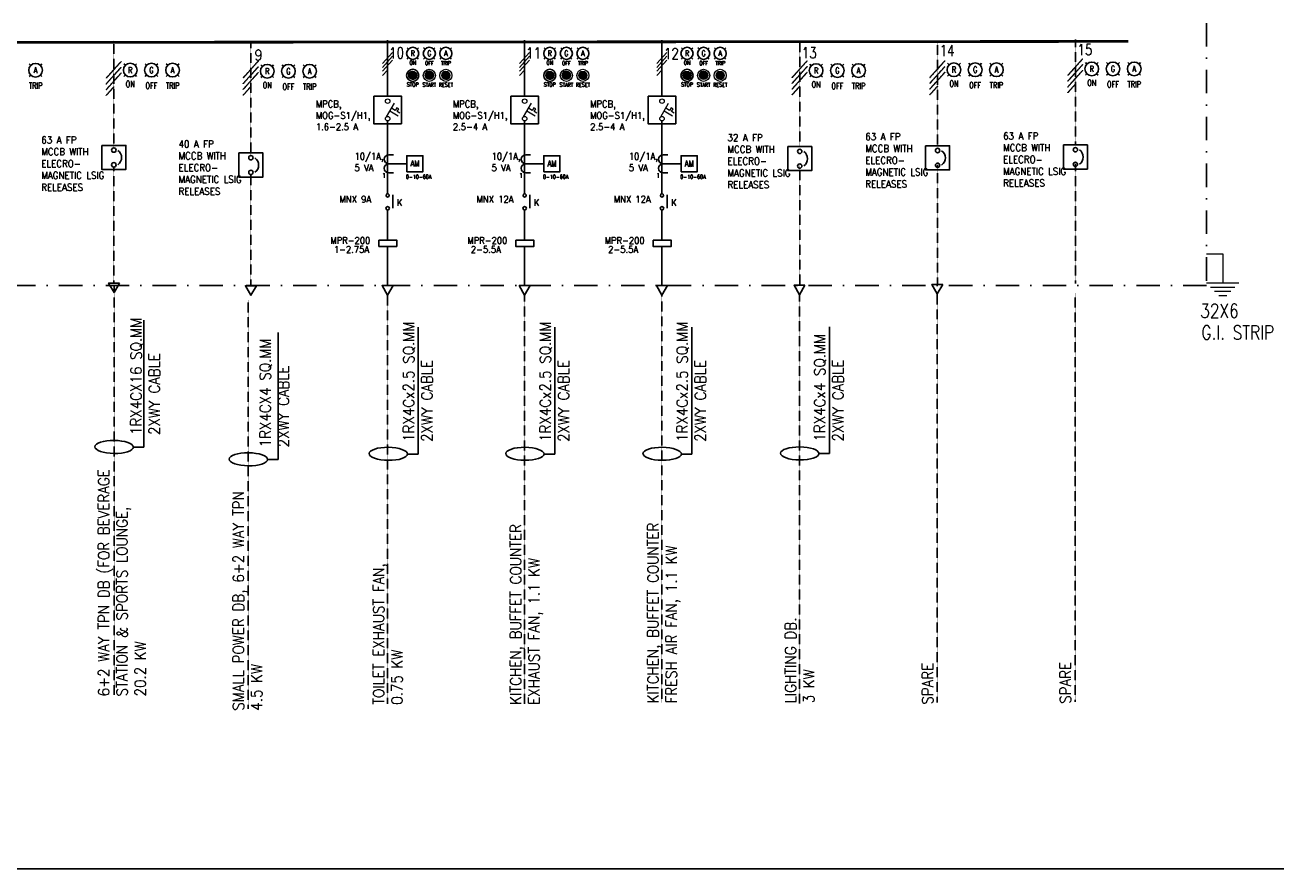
# Model space of a CAD drawing. Header units: millimetres. Extents: x 30872 to 314831, y -99829 to -24277.
# Tile 3 of 13: x 64219 to 90906, y -98480 to -80460. Entities that reach past the tile are written whole.
import ezdxf
from ezdxf.enums import TextEntityAlignment as Align

# ---------------------------------------------------------------- set-up
doc = ezdxf.new("R2010")
doc.units = ezdxf.units.MM
doc.linetypes.add('DASHDOT', pattern=[1, 0.5, -0.25, 0, -0.25])
doc.linetypes.add('HIDDEN', pattern=[0.375, 0.25, -0.125])
for name, color, linetype in [('11KV', 1, 'Continuous'), ('FUTURE', 5, 'Continuous'), ('MCC', 7, 'Continuous'), ('SLD', 7, 'Continuous'), ('TEXT', 7, 'Continuous')]:
    doc.layers.add(name, color=color, linetype=linetype)
for name, color, linetype, lineweight in [('Electrical', 30, 'Continuous', 9), ('MEP LEGEND', 7, 'Continuous', 0), ('METERING PANEL', 7, 'Continuous', 0)]:
    doc.layers.add(name, color=color, linetype=linetype, lineweight=lineweight)
doc.styles.add('1$0$ROMANS', font='ROMANS.shx', dxfattribs={"height": 2})
doc.styles.add('A', font='SIMPLEX.shx', dxfattribs={"width": 0.9, "height": 2})
doc.styles.add('ROMANS', font='romans.shx')

msp = doc.modelspace()

# ---------------------------------------------------------------- hatches: boundary and pattern name
at = {"layer": 'Electrical'}
h = msp.add_hatch(dxfattribs=at)
h.set_pattern_fill('ANSI31', color=1, scale=0.331936)
h.set_pattern_definition([(45, (72495.00182, -81568.089262), (-0.029339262, 0.029339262), [])])
h.paths.add_polyline_path([(72583.2, -81535.8, 1), (72410.4, -81535.8, 1)])
h = msp.add_hatch(dxfattribs=at)
h.set_pattern_fill('ANSI31', color=3, scale=0.331936)
h.set_pattern_definition([(45, (72852.163206, -81560.2384), (-0.029339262, 0.029339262), [])])
h.paths.add_polyline_path([(72940.3, -81527.9, 1), (72767.6, -81527.9, 1)])
h = msp.add_hatch(dxfattribs=at)
h.set_pattern_fill('ANSI31', color=2, scale=0.331936)
h.set_pattern_definition([(45, (73203.43237, -81568.089262), (-0.029339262, 0.029339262), [])])
h.paths.add_polyline_path([(73291.6, -81535.8, 1), (73118.9, -81535.8, 1)])
h = msp.add_hatch(dxfattribs=at)
h.set_pattern_fill('ANSI31', color=1, scale=0.331936)
h.set_pattern_definition([(45, (75420.388773, -81568.22872), (-0.029339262, 0.029339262), [])])
h.paths.add_polyline_path([(75508.6, -81535.9, 1), (75335.8, -81535.9, 1)])
h = msp.add_hatch(dxfattribs=at)
h.set_pattern_fill('ANSI31', color=3, scale=0.331936)
h.set_pattern_definition([(45, (75777.550157, -81560.37786), (-0.029339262, 0.029339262), [])])
h.paths.add_polyline_path([(75865.7, -81528.1, 1), (75693, -81528.1, 1)])
h = msp.add_hatch(dxfattribs=at)
h.set_pattern_fill('ANSI31', color=2, scale=0.331936)
h.set_pattern_definition([(45, (76128.819322, -81568.22872), (-0.029339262, 0.029339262), [])])
h.paths.add_polyline_path([(76217, -81535.9, 1), (76044.2, -81535.9, 1)])
h = msp.add_hatch(dxfattribs=at)
h.set_pattern_fill('ANSI31', color=1, scale=0.331936)
h.set_pattern_definition([(45, (78351.4632, -81568.22872), (-0.029339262, 0.029339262), [])])
h.paths.add_polyline_path([(78439.6, -81535.9, 1), (78266.9, -81535.9, 1)])
h = msp.add_hatch(dxfattribs=at)
h.set_pattern_fill('ANSI31', color=3, scale=0.331936)
h.set_pattern_definition([(45, (78708.624584, -81560.37786), (-0.029339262, 0.029339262), [])])
h.paths.add_polyline_path([(78796.8, -81528.1, 1), (78624.1, -81528.1, 1)])
h = msp.add_hatch(dxfattribs=at)
h.set_pattern_fill('ANSI31', color=2, scale=0.331936)
h.set_pattern_definition([(45, (79059.89375, -81568.22872), (-0.029339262, 0.029339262), [])])
h.paths.add_polyline_path([(79148.1, -81535.9, 1), (78975.3, -81535.9, 1)])

# ---------------------------------------------------------------- linework, layer by layer
at = {"color": 4}
for p, q in [((71961.2, -85189.2), (71961.2, -86019)), ((74886.6, -85189.3), (74886.6, -86019.1)), ((77817.6, -85189.3), (77817.6, -86019.1))]:
    msp.add_line(p, q, dxfattribs=at)
msp.add_lwpolyline([(30872, -28603.9), (102609.1, -28603.9), (102609.1, -98479.5), (30872, -98479.5)], close=True)
at = {"lineweight": 0}
for centre in [(71961.2, -82087.7), (74886.6, -82087.9), (77817.6, -82087.9), (71961.2, -82459.6), (74886.6, -82459.7), (77817.6, -82459.7)]:
    msp.add_circle(centre, 47.8, dxfattribs=at)
at = {"layer": '11KV', "color": 141}
for p, q in [((72064.7, -81046.3), (71851.4, -81284.1)), ((74990.1, -81046.4), (74776.8, -81284.3)), ((77921.1, -81046.4), (77707.8, -81284.3)), ((72064.7, -81127.6), (71851.4, -81365.5)), ((72064.7, -81208.9), (71851.4, -81446.8)), ((74990.1, -81127.7), (74776.8, -81365.6)), ((74990.1, -81209.1), (74776.8, -81447)), ((77921.1, -81127.7), (77707.8, -81365.6)), ((77921.1, -81209.1), (77707.8, -81447)), ((71961.2, -81421.6), (71854.5, -81540.6)), ((74886.6, -81421.8), (74779.9, -81540.7)), ((77817.6, -81421.8), (77711, -81540.7))]:
    msp.add_line(p, q, dxfattribs=at)
at = {"layer": '11KV'}
for centre in [(72496.8, -81066), (72851, -81066), (73205.2, -81066), (75422.2, -81066.1), (75776.4, -81066.1), (76130.6, -81066.1), (78353.3, -81066.1), (78707.5, -81066.1), (79061.7, -81066.1), (72496.8, -81535.8), (75422.2, -81535.9), (78353.3, -81535.9)]:
    msp.add_circle(centre, 129.3, dxfattribs=at)
at = {"layer": 'Electrical', "color": 1, "ltscale": 75}
for p, q in [((72405.4, -80974.5), (72376.1, -80945.3)), ((72588.2, -80974.5), (72617.5, -80945.3)), ((72759.6, -80974.5), (72730.3, -80945.3)), ((72942.5, -80974.5), (72971.7, -80945.3)), ((73113.8, -80974.5), (73084.5, -80945.3)), ((73296.7, -80974.5), (73325.9, -80945.3)), ((75330.8, -80974.7), (75301.5, -80945.4)), ((75513.6, -80974.7), (75542.9, -80945.4)), ((75685, -80974.7), (75655.7, -80945.4)), ((75867.8, -80974.7), (75897.1, -80945.4)), ((76039.2, -80974.7), (76009.9, -80945.4)), ((76222.1, -80974.7), (76251.3, -80945.4)), ((78261.8, -80974.7), (78232.6, -80945.4)), ((78444.7, -80974.7), (78474, -80945.4)), ((78616.1, -80974.7), (78586.8, -80945.4)), ((78798.9, -80974.7), (78828.2, -80945.4)), ((78970.3, -80974.7), (78941, -80945.4)), ((79153.1, -80974.7), (79182.4, -80945.4)), ((72376.1, -81186.7), (72405.4, -81157.4)), ((72617.5, -81186.7), (72588.2, -81157.4)), ((72730.3, -81186.7), (72759.6, -81157.4)), ((72971.7, -81186.7), (72942.5, -81157.4)), ((73084.5, -81186.7), (73113.8, -81157.4)), ((73325.9, -81186.7), (73296.7, -81157.4)), ((75301.5, -81186.8), (75330.8, -81157.5)), ((75542.9, -81186.8), (75513.6, -81157.5)), ((75655.7, -81186.8), (75685, -81157.5)), ((75897.1, -81186.8), (75867.8, -81157.5)), ((76009.9, -81186.8), (76039.2, -81157.5)), ((76251.3, -81186.8), (76222.1, -81157.5)), ((78232.6, -81186.8), (78261.8, -81157.5)), ((78474, -81186.8), (78444.7, -81157.5)), ((78586.8, -81186.8), (78616.1, -81157.5)), ((78828.2, -81186.8), (78798.9, -81157.5)), ((78941, -81186.8), (78970.3, -81157.5)), ((79182.4, -81186.8), (79153.1, -81157.5))]:
    msp.add_line(p, q, dxfattribs=at)
at = {"layer": 'Electrical', "color": 2}
for centre, radius in [((72496.8, -81535.8), 86.4), ((73205.2, -81535.8), 129.3), ((73205.2, -81535.8), 86.4), ((75422.2, -81535.9), 86.4), ((76130.6, -81535.9), 129.3), ((76130.6, -81535.9), 86.4), ((78353.3, -81535.9), 86.4), ((79061.7, -81535.9), 129.3), ((79061.7, -81535.9), 86.4)]:
    msp.add_circle(centre, radius, dxfattribs=at)
at = {"layer": 'Electrical', "color": 3}
for centre, radius in [((72851, -81535.8), 129.3), ((72851, -81535.8), 86.4), ((75776.4, -81535.9), 129.3), ((75776.4, -81535.9), 86.4), ((78707.5, -81535.9), 129.3), ((78707.5, -81535.9), 86.4)]:
    msp.add_circle(centre, radius, dxfattribs=at)
at = {"layer": 'MCC', "color": 4}
for p, q in [((71961.2, -80787.4), (71961.2, -81976.7)), ((74886.6, -80787.5), (74886.6, -81976.8)), ((77817.6, -80787.5), (77817.6, -81976.8)), ((71961.2, -82507.4), (71961.2, -84064.5)), ((74886.6, -82507.5), (74886.6, -84064.6)), ((77817.6, -82507.5), (77817.6, -84064.6)), ((71986.5, -83228.8), (72083.3, -83228.8)), ((74911.9, -83229), (75008.7, -83229)), ((77843, -83229), (77939.8, -83229)), ((71986.5, -83422.4), (72370, -83422.4)), ((74911.9, -83422.5), (75295.4, -83422.5)), ((77843, -83422.5), (78226.5, -83422.5)), ((71986.5, -83616), (72083.3, -83616)), ((74911.9, -83616.1), (75008.7, -83616.1)), ((77843, -83616.1), (77939.8, -83616.1)), ((72074.4, -84374.2), (72074.4, -84089.3)), ((74999.8, -84374.3), (74999.8, -84089.4)), ((77930.8, -84374.3), (77930.8, -84089.4)), ((71961.2, -84411.1), (71961.2, -85051.6)), ((74886.6, -84411.2), (74886.6, -85051.8)), ((77817.6, -84411.2), (77817.6, -85051.8))]:
    msp.add_line(p, q, dxfattribs=at)
at = {"layer": 'MCC', "color": 4, "linetype": 'HIDDEN'}
for p, q in [((66272, -81239.6), (65950.7, -81598)), ((66272, -81362.2), (65950.7, -81720.5)), ((69197.4, -81232.6), (68876.1, -81590.9)), ((69197.4, -81355.1), (68876.1, -81713.4)), ((80916, -81226.9), (80594.7, -81585.2)), ((80916, -81349.4), (80594.7, -81707.7)), ((83858.4, -81224.3), (83537.2, -81582.6)), ((83858.4, -81346.8), (83537.2, -81705.2)), ((86800.9, -81182), (86479.6, -81540.3)), ((86800.9, -81304.5), (86479.6, -81662.8)), ((66272, -81484.7), (65950.7, -81843)), ((69197.4, -81477.6), (68876.1, -81836)), ((80916, -81471.9), (80594.7, -81830.3)), ((83858.4, -81469.4), (83537.2, -81827.7)), ((86800.9, -81427), (86479.6, -81785.4)), ((66116.1, -81781.1), (65950.7, -81965.6)), ((69041.5, -81774), (68876.1, -81958.5)), ((80760.1, -81768.4), (80594.7, -81952.8)), ((83702.5, -81765.8), (83537.2, -81950.2)), ((86645, -81723.4), (86479.6, -81907.9))]:
    msp.add_line(p, q, dxfattribs=at)
at = {"layer": 'MCC', "color": 4}
for points in [[(71666, -81976.7), (72256.3, -81976.7), (72256.3, -82566.9), (71666, -82566.9)], [(74591.4, -81976.8), (75181.7, -81976.8), (75181.7, -82567.1), (74591.4, -82567.1)], [(77522.5, -81976.8), (78112.8, -81976.8), (78112.8, -82567.1), (77522.5, -82567.1)], [(72370, -83593.3), (72714.4, -83593.3), (72714.4, -83251.6), (72370, -83251.6)], [(75295.4, -83593.5), (75639.8, -83593.5), (75639.8, -83251.7), (75295.4, -83251.7)], [(78226.5, -83593.5), (78570.8, -83593.5), (78570.8, -83251.7), (78226.5, -83251.7)], [(71774.5, -85051.6), (72155.5, -85051.6), (72155.5, -85189.2), (71774.5, -85189.2)], [(74699.9, -85051.8), (75080.9, -85051.8), (75080.9, -85189.3), (74699.9, -85189.3)], [(77630.9, -85051.8), (78012, -85051.8), (78012, -85189.3), (77630.9, -85189.3)]]:
    msp.add_lwpolyline(points, close=True, dxfattribs=at)
for centre, radius in [((71961.2, -84098.9), 34.4), ((74886.6, -84099), 34.4), ((77817.6, -84099), 34.4), ((71961.2, -84374.2), 36.9), ((74886.6, -84374.3), 36.9), ((77817.6, -84374.3), 36.9)]:
    msp.add_circle(centre, radius, dxfattribs=at)
for centre in [(71986.5, -83325.6), (74911.9, -83325.8), (77843, -83325.8), (71986.5, -83519.2), (74911.9, -83519.3), (77843, -83519.3)]:
    msp.add_arc(centre, 96.8, 90, 270, dxfattribs=at)
at = {"layer": 'MEP LEGEND', "color": 3}
for p, q in [((89446.1, -85346.3), (89790.4, -85346.6)), ((89790.4, -85346.6), (89790, -85962.5)), ((89445.6, -85962.3), (90134.4, -85962.8)), ((89531.5, -86054.1), (90048.1, -86054.5)), ((89617.5, -86145.9), (89961.8, -86146.2)), ((89703.4, -86237.7), (89875.5, -86237.9))]:
    msp.add_line(p, q, dxfattribs=at)
at = {"layer": 'METERING PANEL'}
for points in [[(71937.3, -82418.2), (72104.5, -82128.7)], [(74862.7, -82418.4), (75029.8, -82128.8)], [(77793.7, -82418.4), (77960.9, -82128.8)], [(72008.9, -82294.1), (72186.8, -82396.8)], [(72220.1, -82339.2), (72166.3, -82308.2), (72199.6, -82250.6), (72158.2, -82226.7), (72124.9, -82284.3), (72042.2, -82236.5)], [(74934.3, -82294.3), (75112.2, -82397)], [(75145.5, -82339.4), (75091.7, -82308.3), (75124.9, -82250.7), (75083.6, -82226.8), (75050.3, -82284.4), (74967.6, -82236.7)], [(77865.4, -82294.3), (78043.3, -82397)], [(78076.6, -82339.4), (78022.8, -82308.3), (78056, -82250.7), (78014.7, -82226.8), (77981.4, -82284.4), (77898.7, -82236.7)]]:
    msp.add_lwpolyline(points, dxfattribs=at)
at = {"layer": 'SLD', "color": 4, "linetype": 'HIDDEN'}
for p, q in [((66116.1, -80798.9), (66116.1, -83085.1)), ((69041.5, -80822.3), (69041.5, -83244.5)), ((80760.1, -80807.2), (80760.1, -83056)), ((83702.5, -80789.5), (83702.5, -83038.3)), ((86645, -80771.7), (86645, -83020.5)), ((66116.1, -83492.2), (66116.1, -85969.9)), ((80760.1, -83463.1), (80760.1, -86016.8)), ((83702.5, -83445.4), (83702.5, -85999.1)), ((86645, -83427.7), (86645, -85981.3)), ((69041.5, -83651.6), (69041.5, -86028.3)), ((66121.8, -86033.9), (66121.8, -94760.2)), ((77817.6, -86195.8), (77817.6, -94922.1)), ((71961.2, -86226.7), (71961.2, -94953)), ((74886.6, -86226.8), (74886.6, -94953.2)), ((80754.5, -86219.3), (80754.5, -94945.7))]:
    msp.add_line(p, q, dxfattribs=at)
at = {"layer": 'SLD', "color": 1, "ltscale": 75}
for p, q in [((64342.3, -81322.8), (64309.2, -81289.7)), ((64548.9, -81322.8), (64581.9, -81289.7)), ((66362.3, -81320.9), (66329.3, -81287.8)), ((66568.9, -81320.9), (66602, -81287.8)), ((66815, -81320.9), (66781.9, -81287.8)), ((67021.6, -81320.9), (67054.7, -81287.8)), ((67267.7, -81320.9), (67234.6, -81287.8)), ((67474.3, -81320.9), (67507.3, -81287.8)), ((69287.7, -81344.3), (69254.6, -81311.3)), ((69494.3, -81344.3), (69527.4, -81311.3)), ((69740.4, -81344.3), (69707.3, -81311.3)), ((69947, -81344.3), (69980, -81311.3)), ((70193, -81344.3), (70160, -81311.3)), ((70399.6, -81344.3), (70432.7, -81311.3)), ((81006.3, -81329.2), (80973.3, -81296.1)), ((81212.9, -81329.2), (81246, -81296.1)), ((81459, -81329.2), (81425.9, -81296.1)), ((81665.6, -81329.2), (81698.7, -81296.1)), ((81911.7, -81329.2), (81878.6, -81296.1)), ((82118.3, -81329.2), (82151.3, -81296.1)), ((83948.8, -81311.5), (83915.7, -81278.4)), ((84155.4, -81311.5), (84188.4, -81278.4)), ((84401.4, -81311.5), (84368.4, -81278.4)), ((84608, -81311.5), (84641.1, -81278.4)), ((84854.1, -81311.5), (84821, -81278.4)), ((85060.7, -81311.5), (85093.8, -81278.4)), ((86891.2, -81293.7), (86858.1, -81260.7)), ((87097.8, -81293.7), (87130.9, -81260.7)), ((87343.9, -81293.7), (87310.8, -81260.7)), ((87550.5, -81293.7), (87583.5, -81260.7)), ((87796.6, -81293.7), (87763.5, -81260.7)), ((88003.2, -81293.7), (88036.2, -81260.7)), ((64309.2, -81562.5), (64342.3, -81529.4)), ((64581.9, -81562.5), (64548.9, -81529.4)), ((66329.3, -81560.6), (66362.3, -81527.5)), ((66602, -81560.6), (66568.9, -81527.5)), ((66781.9, -81560.6), (66815, -81527.5)), ((67054.7, -81560.6), (67021.6, -81527.5)), ((67234.6, -81560.6), (67267.7, -81527.5)), ((67507.3, -81560.6), (67474.3, -81527.5)), ((69254.6, -81584), (69287.7, -81550.9)), ((69527.4, -81584), (69494.3, -81550.9)), ((69707.3, -81584), (69740.4, -81550.9)), ((69980, -81584), (69947, -81550.9)), ((70160, -81584), (70193, -81550.9)), ((70432.7, -81584), (70399.6, -81550.9)), ((73208, -81629.2), (73241, -81596.1)), ((80973.3, -81568.9), (81006.3, -81535.8)), ((81246, -81568.9), (81212.9, -81535.8)), ((81425.9, -81568.9), (81459, -81535.8)), ((81698.7, -81568.9), (81665.6, -81535.8)), ((81878.6, -81568.9), (81911.7, -81535.8)), ((82151.3, -81568.9), (82118.3, -81535.8)), ((83915.7, -81551.1), (83948.8, -81518.1)), ((84188.4, -81551.1), (84155.4, -81518.1)), ((84368.4, -81551.1), (84401.4, -81518.1)), ((84641.1, -81551.1), (84608, -81518.1)), ((84821, -81551.1), (84854.1, -81518.1)), ((85093.8, -81551.1), (85060.7, -81518.1)), ((86858.1, -81533.4), (86891.2, -81500.3)), ((87130.9, -81533.4), (87097.8, -81500.3)), ((87310.8, -81533.4), (87343.9, -81500.3)), ((87583.5, -81533.4), (87550.5, -81500.3)), ((87763.5, -81533.4), (87796.6, -81500.3)), ((88036.2, -81533.4), (88003.2, -81500.3))]:
    msp.add_line(p, q, dxfattribs=at)
at = {"layer": 'SLD', "linetype": 'HIDDEN'}
for p, q in [((86639.4, -86183.9), (86639.4, -94910.2)), ((68983, -86331.9), (68983, -95058.3)), ((83696.9, -86201.6), (83696.9, -94927.9))]:
    msp.add_line(p, q, dxfattribs=at)
at = {"layer": 'SLD', "color": 9}
for p, q in [((66757.6, -89472.9), (66757.6, -86764.2)), ((72611.4, -89619.7), (72611.4, -86911)), ((75528.1, -89619.6), (75528.1, -86910.9)), ((78459.1, -89619.6), (78459.1, -86910.9)), ((81396, -89612.1), (81396, -86903.4)), ((69624.5, -89735.9), (69624.5, -87027.2)), ((66532.3, -89472.9), (66757.6, -89472.9)), ((72386.1, -89619.7), (72611.4, -89619.7)), ((75302.8, -89619.6), (75528.1, -89619.6)), ((78233.9, -89619.6), (78459.1, -89619.6)), ((81170.7, -89612.1), (81396, -89612.1)), ((69399.3, -89735.9), (69624.5, -89735.9))]:
    msp.add_line(p, q, dxfattribs=at)
at = {"layer": 'SLD', "linetype": 'DASHDOT', "ltscale": 1000}
msp.add_lwpolyline([(41082.1, -76418.4), (89446.1, -76418.4), (89446.1, -86025.4), (41082.1, -86025.4)], close=True, dxfattribs=at)
at = {"layer": 'SLD', "color": 4, "const_width": 58.4}
msp.add_lwpolyline([(87774.5, -80810.5), (41845.3, -80850.5)], dxfattribs=at)
at = {"layer": 'SLD', "color": 4}
for points in [[(65859, -83029.9), (66373.2, -83029.9), (66373.2, -83544.1), (65859, -83544.1)], [(68784.4, -83191.7), (69298.6, -83191.7), (69298.6, -83705.9), (68784.4, -83705.9)], [(80503, -83056), (81017.2, -83056), (81017.2, -83570.2), (80503, -83570.2)], [(83445.4, -83038.3), (83959.6, -83038.3), (83959.6, -83552.5), (83445.4, -83552.5)], [(86387.9, -83020.5), (86902.1, -83020.5), (86902.1, -83534.7), (86387.9, -83534.7)]]:
    msp.add_lwpolyline(points, close=True, dxfattribs=at)
at = {"layer": 'SLD'}
for points in [[(66238.6, -85969.9), (66004.9, -85969.9), (66121.8, -86172.3)], [(69158.3, -86028.3), (68924.6, -86028.3), (69041.5, -86230.7)], [(72078, -86024.3), (71844.3, -86024.3), (71961.2, -86226.7)], [(75003.4, -86024.4), (74769.7, -86024.4), (74886.6, -86226.8)], [(77934.5, -86024.4), (77700.8, -86024.4), (77817.6, -86226.8)], [(80871.3, -86016.8), (80637.5, -86016.8), (80754.4, -86219.2)], [(83813.7, -85999.1), (83580, -85999.1), (83696.8, -86201.5)]]:
    msp.add_lwpolyline(points, close=True, dxfattribs=at)
for centre, radius in [((64445.6, -81426.1), 146.1), ((66465.6, -81424.2), 146.1), ((66918.3, -81424.2), 146.1), ((67371, -81424.2), 146.1), ((69391, -81447.6), 146.1), ((69843.7, -81447.6), 146.1), ((70296.3, -81447.6), 146.1), ((81109.6, -81432.5), 146.1), ((81562.3, -81432.5), 146.1), ((82015, -81432.5), 146.1), ((84052.1, -81414.8), 146.1), ((84504.7, -81414.8), 146.1), ((84957.4, -81414.8), 146.1), ((86994.5, -81397), 146.1), ((87447.2, -81397), 146.1), ((87899.9, -81397), 146.1), ((66116.1, -83131.8), 46.7), ((69041.5, -83293.6), 46.7), ((80760.1, -83157.9), 46.7), ((83702.5, -83140.1), 46.7), ((86645, -83122.4), 46.7), ((66116.1, -83445.5), 46.7), ((80760.1, -83471.5), 46.7), ((83702.5, -83453.8), 46.7), ((86645, -83436.1), 46.7), ((69041.5, -83607.2), 46.7)]:
    msp.add_circle(centre, radius, dxfattribs=at)
for centre in [(66095.8, -83289.5), (80739.8, -83315.5), (83682.2, -83297.8), (86624.7, -83280.1), (69021.2, -83451.2)]:
    msp.add_arc(centre, 186.6, 305.02422, 54.97578, dxfattribs=at)
at = {"layer": 'SLD', "color": 9}
for centre in [(66121.8, -89468.6), (68988.7, -89731.7), (71975.6, -89615.5), (74892.2, -89615.3), (77823.3, -89615.3), (80760.2, -89607.8)]:
    msp.add_ellipse(centre, major_axis=(410.5, -4.3), ratio=0.3387376, dxfattribs=at)

# ---------------------------------------------------------------- texts
at = {"color": 7, "style": 'A', "width": 0.7}
for s, height, p in [('R', 116.4, (72496.8, -81066)), ('G', 116.4, (72851, -81066)), ('A', 116.4, (73205.2, -81066)), ('R', 116.4, (75422.2, -81066.1)), ('G', 116.4, (75776.4, -81066.1)), ('A', 116.4, (76130.6, -81066.1)), ('R', 116.4, (78353.3, -81066.1)), ('G', 116.4, (78707.5, -81066.1)), ('A', 116.4, (79061.7, -81066.1)), ('ON', 87.28, (72496.8, -81264.3)), ('OFF', 87.28, (72851, -81274.7)), ('TRIP', 87.28, (73205.2, -81274.7)), ('ON', 87.28, (75422.2, -81264.5)), ('OFF', 87.28, (75776.4, -81274.8)), ('TRIP', 87.28, (76130.6, -81274.8)), ('ON', 87.28, (78353.3, -81264.5)), ('OFF', 87.28, (78707.5, -81274.8)), ('TRIP', 87.28, (79061.7, -81274.8)), ('STOP', 87.28, (72496.8, -81731.2)), ('START', 87.28, (72851, -81736.3)), ('RESET', 87.28, (73205.2, -81736.3)), ('STOP', 87.28, (75422.2, -81731.3)), ('START', 87.28, (75776.4, -81736.4)), ('RESET', 87.28, (76130.6, -81736.4)), ('STOP', 87.28, (78353.3, -81731.3)), ('START', 87.28, (78707.5, -81736.4)), ('RESET', 87.28, (79061.7, -81736.4)), ('0-10-60A', 87.28, (72623.9, -83701.2)), ('0-10-60A', 87.28, (75549.3, -83701.4)), ('0-10-60A', 87.28, (78480.4, -83701.4))]:
    msp.add_text(s, height=height, dxfattribs=at).set_placement(p, align=Align.MIDDLE)
at = {"layer": 'FUTURE', "color": 7, "lineweight": 13, "style": 'ROMANS', "width": 0.8}
for p in [(72543.7, -83484.8), (75469, -83485), (78400.1, -83485)]:
    msp.add_text('AM', height=133.13, dxfattribs=at).set_placement(p, align=Align.CENTER)
at = {"layer": 'MEP LEGEND', "color": 230, "linetype": 'Continuous', "lineweight": 13, "style": '1$0$ROMANS', "width": 0.8}
for s, p in [('32X6', (89308.7, -86711.5)), ('G.I. STRIP', (89334.2, -87177.5))]:
    msp.add_text(s, height=300, dxfattribs=at).set_placement(p)
at = {"layer": 'SLD', "color": 7, "linetype": 'Continuous', "ltscale": 5, "style": 'A', "width": 0.8}
for s, height, p in [('9', 233.7, (69124.9, -81217.5)), ('10', 233.74, (71991.4, -81172.1)), ('11', 233.74, (74916.8, -81174.8)), ('12', 233.74, (77859.2, -81188.4)), ('13', 233.74, (80801.7, -81170.7)), ('14', 233.74, (83744.1, -81122.1)), ('15', 233.74, (86686.6, -81104.4))]:
    msp.add_text(s, height=height, dxfattribs=at).set_placement(p)
at = {"layer": 'SLD', "color": 7, "style": 'A', "width": 0.7}
for s, height, p in [('A', 131.5, (64445.6, -81426.1)), ('R', 131.5, (66465.6, -81424.2)), ('G', 131.5, (66918.3, -81424.2)), ('A', 131.5, (67371, -81424.2)), ('R', 131.5, (69391, -81447.6)), ('G', 131.5, (69843.7, -81447.6)), ('A', 131.5, (70296.3, -81447.6)), ('R', 131.5, (81109.6, -81432.5)), ('G', 131.5, (81562.3, -81432.5)), ('A', 131.5, (82015, -81432.5)), ('R', 131.5, (84052.1, -81414.8)), ('G', 131.5, (84504.7, -81414.8)), ('A', 131.5, (84957.4, -81414.8)), ('R', 131.5, (86994.5, -81397)), ('G', 131.5, (87447.2, -81397)), ('A', 131.5, (87899.9, -81397)), ('ON', 131.48, (66465.6, -81721.5)), ('ON', 131.48, (69391, -81744.9)), ('ON', 131.48, (81109.6, -81729.7)), ('ON', 131.48, (84052.1, -81712)), ('OFF', 131.48, (84504.7, -81745.1)), ('ON', 131.48, (86994.5, -81694.3)), ('OFF', 131.48, (87447.2, -81727.4)), ('TRIP', 131.48, (87899.9, -81727.4)), ('TRIP', 131.48, (64445.6, -81756.4)), ('OFF', 131.48, (66918.3, -81754.6)), ('TRIP', 131.48, (67371, -81754.6)), ('OFF', 131.48, (69843.7, -81778)), ('TRIP', 131.48, (70296.3, -81778)), ('OFF', 131.48, (81562.3, -81762.8)), ('TRIP', 131.48, (82015, -81762.8)), ('TRIP', 131.48, (84957.4, -81745.1))]:
    msp.add_text(s, height=height, dxfattribs=at).set_placement(p, align=Align.MIDDLE)
at = {"layer": 'SLD', "color": 7, "char_height": 151.198, "width": 1826.62, "attachment_point": 1, "style": 'A'}
for s, insert in [('63 A FP \\PMCCB WITH ELECRO-\\PMAGNETIC LSIG RELEASES', (64566.5, -82839.6)), ('40 A FP \\PMCCB WITH ELECRO-\\PMAGNETIC LSIG RELEASES', (67497.6, -82925.7)), ('32 A FP \\PMCCB WITH ELECRO-\\PMAGNETIC LSIG RELEASES', (79216.2, -82787.5)), ('63 A FP \\PMCCB WITH ELECRO-\\PMAGNETIC LSIG RELEASES', (82158.7, -82769.7)), ('63 A FP \\PMCCB WITH ELECRO-\\PMAGNETIC LSIG RELEASES', (85101.1, -82752))]:
    msp.add_mtext(s, dxfattribs=dict(at, insert=insert))
at = {"layer": 'SLD', "color": 7, "attachment_point": 1, "rotation": 90, "style": 'A'}
for s, insert, char_height, width in [('\\A1;1RX4CX16 SQ.MM 2XWY CABLE', (66474.1, -89212.6), 233.736, 3429.524), ('\\A1;1RX4Cx2.5 SQ.MM 2XWY CABLE', (72293.8, -89359.4), 233.736, 3239.378), ('\\A1;1RX4Cx2.5 SQ.MM 2XWY CABLE', (75210.5, -89359.3), 233.736, 3239.378), ('\\A1;1RX4Cx2.5 SQ.MM 2XWY CABLE', (78132.7, -89359.4), 233.736, 3239.378), ('\\A1;1RX4CX4 SQ.MM 2XWY CABLE', (69231.4, -89475.6), 233.736, 3239.378), ('\\A1;1RX4Cx4 SQ.MM 2XWY CABLE', (81069.6, -89351.9), 233.736, 3239.378), ('6+2 WAY TPN DB (FOR BEVERAGE STATION & SPORTS LOUNGE, \\P20.2 KW', (65784.1, -94793.9), 233.736, 5640.011), ('SMALL POWER DB, 6+2 WAY TPN\\P4.5 KW', (68659.2, -95098.4), 233.736, 5499.578), ('KITCHEN, BUFFET COUNTER \\PFRESH AIR FAN, 1.1 KW', (77510.1, -94941.1), 233.736, 6433.358), ('KITCHEN, BUFFET COUNTER \\PEXHAUST FAN, 1.1 KW', (74579.1, -94972), 233.736, 6433.358), ('TOILET EXHAUST FAN,\\P0.75 KW', (71653.7, -94971.9), 233.736, 6433.358), ('LIGHTING DB. \\P3 KW', (80447, -94941.1), 233.736, 6433.358), ('SPARE', (83373.1, -94968.1), 233.74, 4655.748), ('SPARE', (86315.6, -94950.4), 233.74, 4655.748)]:
    msp.add_mtext(s, dxfattribs=dict(at, insert=insert, char_height=char_height, width=width))
at = {"layer": 'TEXT', "color": 7, "linetype": 'Continuous', "ltscale": 5, "style": 'A'}
for s, height, width, p in [('1', 96.8, 0.8, (71843.1, -83723.1)), ('1', 96.8, 0.8, (74768.5, -83723.3)), ('1', 96.8, 0.8, (77699.6, -83723.3)), ('MNX 9A', 145.8, 0.9, (70933.4, -84253.2)), ('K', 145.2, 0.9, (72154.1, -84323.4)), ('MNX 12A', 145.8, 0.9, (73858.8, -84253.3)), ('K', 145.2, 0.9, (75079.5, -84323.5)), ('MNX 12A', 145.8, 0.9, (76789.9, -84253.3)), ('K', 145.2, 0.9, (78010.5, -84323.5)), ('MPR-200', 145.8, 0.9, (70737.3, -85133.8)), ('MPR-200', 145.8, 0.9, (73662.7, -85134)), ('MPR-200', 145.8, 0.9, (76593.8, -85134)), ('1-2.75A', 145.8, 0.9, (70812.1, -85324.9)), ('2-5.5A', 145.8, 0.9, (73737.5, -85325.1)), ('2-5.5A', 145.8, 0.9, (76668.6, -85325.1))]:
    msp.add_text(s, height=height, dxfattribs=dict(at, width=width)).set_placement(p)
at = {"layer": 'TEXT', "color": 7, "linetype": 'Continuous', "ltscale": 5, "char_height": 145.8, "attachment_point": 1, "style": 'A'}
for s, insert, width in [('MPCB, MOG-S1/H1, 1.6-2.5 A', (70428.5, -82075.4), 1286.155), ('MPCB, MOG-S1/H1, 2.5-4 A', (73353.9, -82075.5), 1286.155), ('MPCB, MOG-S1/H1, 2.5-4 A', (76284.9, -82075.5), 1286.155), ('10/1A,\\P5 VA', (71253.8, -83192.6), 776.467), ('10/1A,\\P5 VA', (74179.2, -83192.7), 776.467), ('10/1A,\\P5 VA', (77110.3, -83192.7), 776.467)]:
    msp.add_mtext(s, dxfattribs=dict(at, insert=insert, width=width))

doc.saveas('drawing.dxf')
